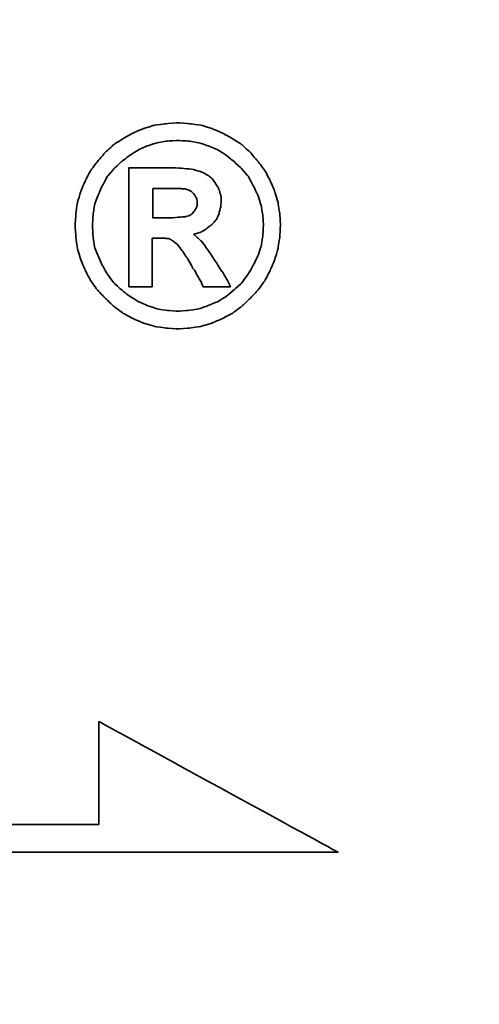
# Model space of a CAD drawing. Header units: millimetres. Extents: x 276 to 566, y 302 to 406.
# Tile 46 of 51: x 510.77 to 512.19, y 332.56 to 335.59. Entities that reach past the tile are written whole.
import ezdxf

# ---------------------------------------------------------------- set-up
doc = ezdxf.new("R2010")
doc.units = ezdxf.units.MM
for name, color, linetype in [('DIM', 4, 'Continuous'), ('layer 1', 7, 'Continuous'), ('OUT', 3, 'Continuous')]:
    doc.layers.add(name, color=color, linetype=linetype)

# ---------------------------------------------------------------- blocks, each defined once
blk = doc.blocks.new('TBI MOTION logo(完整正式版)')
at = {"layer": 'layer 1', "color": 22, "lineweight": 35}
for points, knots in [([(81.20634, 4.98624), (81.20634, 4.98624), (81.18649, 5.32862), (81.18649, 5.32862), (81.18649, 5.32862), (81.18649, 5.32862), (81.13886, 5.66206), (81.13886, 5.66206), (81.13886, 5.66206), (81.13886, 5.66206), (81.04359, 5.97764), (81.04359, 5.97764), (81.04359, 5.97764), (81.04359, 5.97764), (80.91061, 6.29124), (80.91061, 6.29124), (80.91061, 6.29124), (80.91061, 6.29124), (80.75778, 6.58697), (80.75778, 6.58697), (80.75778, 6.58697), (80.75778, 6.58697), (80.5593, 6.85294), (80.5593, 6.85294), (80.5593, 6.85294), (80.5593, 6.85294), (80.33105, 7.1189), (80.33105, 7.1189), (80.33105, 7.1189), (80.33105, 7.1189), (80.09287, 7.33921), (80.09287, 7.33921), (80.09287, 7.33921), (80.09287, 7.33921), (79.815, 7.51982), (79.815, 7.51982), (79.815, 7.51982), (79.815, 7.51982), (79.51133, 7.69051), (79.51133, 7.69051), (79.51133, 7.69051), (79.51133, 7.69051), (79.19773, 7.8235), (79.19773, 7.8235), (79.19773, 7.8235), (79.19773, 7.8235), (78.88215, 7.91877), (78.88215, 7.91877), (78.88215, 7.91877), (78.88215, 7.91877), (78.54871, 7.95846), (78.54871, 7.95846), (78.54871, 7.95846), (78.54871, 7.95846), (78.21526, 7.98625), (78.21526, 7.98625), (78.21526, 7.98625), (78.21526, 7.98625), (77.87388, 7.95846), (77.87388, 7.95846), (77.87388, 7.95846), (77.87388, 7.95846), (77.54044, 7.91877), (77.54044, 7.91877), (77.54044, 7.91877), (77.54044, 7.91877), (77.22485, 7.8235), (77.22485, 7.8235), (77.22485, 7.8235), (77.22485, 7.8235), (76.91027, 7.69051), (76.91027, 7.69051), (76.91027, 7.69051), (76.91027, 7.69051), (76.6056, 7.51982), (76.6056, 7.51982), (76.6056, 7.51982), (76.6056, 7.51982), (76.32972, 7.33921), (76.32972, 7.33921), (76.32972, 7.33921), (76.32972, 7.33921), (76.09154, 7.1189), (76.09154, 7.1189), (76.09154, 7.1189), (76.09154, 7.1189), (75.86329, 6.85294), (75.86329, 6.85294), (75.86329, 6.85294), (75.86329, 6.85294), (75.66382, 6.58697), (75.66382, 6.58697), (75.66382, 6.58697), (75.66382, 6.58697), (75.51099, 6.29124), (75.51099, 6.29124), (75.51099, 6.29124), (75.51099, 6.29124), (75.37702, 5.97764), (75.37702, 5.97764), (75.37702, 5.97764), (75.37702, 5.97764), (75.28175, 5.66206), (75.28175, 5.66206), (75.28175, 5.66206), (75.28175, 5.66206), (75.23411, 5.32862), (75.23411, 5.32862), (75.23411, 5.32862), (75.23411, 5.32862), (75.21625, 4.98624), (75.21625, 4.98624), (75.21625, 4.98624), (75.21625, 4.98624), (75.23411, 4.6528), (75.23411, 4.6528), (75.23411, 4.6528), (75.23411, 4.6528), (75.28175, 4.32035), (75.28175, 4.32035), (75.28175, 4.32035), (75.28175, 4.32035), (75.37702, 3.99583), (75.37702, 3.99583), (75.37702, 3.99583), (75.37702, 3.99583), (75.51099, 3.68224), (75.51099, 3.68224), (75.51099, 3.68224), (75.51099, 3.68224), (75.66382, 3.38749), (75.66382, 3.38749), (75.66382, 3.38749), (75.66382, 3.38749), (75.86329, 3.10963), (75.86329, 3.10963), (75.86329, 3.10963), (75.86329, 3.10963), (76.09154, 2.87145), (76.09154, 2.87145), (76.09154, 2.87145), (76.09154, 2.87145), (76.32972, 2.6432), (76.32972, 2.6432), (76.32972, 2.6432), (76.32972, 2.6432), (76.6056, 2.43381), (76.6056, 2.43381), (76.6056, 2.43381), (76.6056, 2.43381), (76.91027, 2.27205), (76.91027, 2.27205), (76.91027, 2.27205), (76.91027, 2.27205), (77.22485, 2.13906), (77.22485, 2.13906), (77.22485, 2.13906), (77.22485, 2.13906), (77.54044, 2.0438), (77.54044, 2.0438), (77.54044, 2.0438), (77.54044, 2.0438), (77.87388, 1.99616), (77.87388, 1.99616), (77.87388, 1.99616), (77.87388, 1.99616), (78.21526, 1.97631), (78.21526, 1.97631), (78.21526, 1.97631), (78.21526, 1.97631), (78.54871, 1.99616), (78.54871, 1.99616), (78.54871, 1.99616), (78.54871, 1.99616), (78.88215, 2.0438), (78.88215, 2.0438), (78.88215, 2.0438), (78.88215, 2.0438), (79.19773, 2.13906), (79.19773, 2.13906), (79.19773, 2.13906), (79.19773, 2.13906), (79.51133, 2.27205), (79.51133, 2.27205), (79.51133, 2.27205), (79.51133, 2.27205), (79.815, 2.43381), (79.815, 2.43381), (79.815, 2.43381), (79.815, 2.43381), (80.09287, 2.6432), (80.09287, 2.6432), (80.09287, 2.6432), (80.09287, 2.6432), (80.33105, 2.87145), (80.33105, 2.87145), (80.33105, 2.87145), (80.33105, 2.87145), (80.5593, 3.10963), (80.5593, 3.10963), (80.5593, 3.10963), (80.5593, 3.10963), (80.75778, 3.38749), (80.75778, 3.38749), (80.75778, 3.38749), (80.75778, 3.38749), (80.91061, 3.68224), (80.91061, 3.68224), (80.91061, 3.68224), (80.91061, 3.68224), (81.04359, 3.99583), (81.04359, 3.99583), (81.04359, 3.99583), (81.04359, 3.99583), (81.13886, 4.32035), (81.13886, 4.32035), (81.13886, 4.32035), (81.13886, 4.32035), (81.18649, 4.6528), (81.18649, 4.6528), (81.18649, 4.6528), (81.18649, 4.6528), (81.20634, 4.98624), (81.20634, 4.98624)], [0, 0, 0, 0, 0.01785714, 0.01785714, 0.01785714, 0.01785715, 0.03571429, 0.03571429, 0.03571429, 0.0357143, 0.05357143, 0.05357143, 0.05357143, 0.05357144, 0.07142857, 0.07142857, 0.07142857, 0.07142858, 0.08928571, 0.08928571, 0.08928571, 0.08928572, 0.10714286, 0.10714286, 0.10714286, 0.10714287, 0.125, 0.125, 0.125, 0.12500001, 0.14285714, 0.14285714, 0.14285714, 0.14285715, 0.16071429, 0.16071429, 0.16071429, 0.1607143, 0.17857143, 0.17857143, 0.17857143, 0.17857144, 0.19642857, 0.19642857, 0.19642857, 0.19642858, 0.21428571, 0.21428571, 0.21428571, 0.21428572, 0.23214286, 0.23214286, 0.23214286, 0.23214287, 0.25, 0.25, 0.25, 0.25000001, 0.26785714, 0.26785714, 0.26785714, 0.26785715, 0.28571429, 0.28571429, 0.28571429, 0.2857143, 0.30357143, 0.30357143, 0.30357143, 0.30357144, 0.32142857, 0.32142857, 0.32142857, 0.32142858, 0.33928571, 0.33928571, 0.33928571, 0.33928572, 0.35714286, 0.35714286, 0.35714286, 0.35714287, 0.375, 0.375, 0.375, 0.37500001, 0.39285714, 0.39285714, 0.39285714, 0.39285715, 0.41071429, 0.41071429, 0.41071429, 0.4107143, 0.42857143, 0.42857143, 0.42857143, 0.42857144, 0.44642857, 0.44642857, 0.44642857, 0.44642858, 0.46428571, 0.46428571, 0.46428571, 0.46428572, 0.48214286, 0.48214286, 0.48214286, 0.48214287, 0.5, 0.5, 0.5, 0.50000001, 0.51785714, 0.51785714, 0.51785714, 0.51785715, 0.53571429, 0.53571429, 0.53571429, 0.5357143, 0.55357143, 0.55357143, 0.55357143, 0.55357144, 0.57142857, 0.57142857, 0.57142857, 0.57142858, 0.58928571, 0.58928571, 0.58928571, 0.58928572, 0.60714286, 0.60714286, 0.60714286, 0.60714287, 0.625, 0.625, 0.625, 0.62500001, 0.64285714, 0.64285714, 0.64285714, 0.64285715, 0.66071429, 0.66071429, 0.66071429, 0.6607143, 0.67857143, 0.67857143, 0.67857143, 0.67857144, 0.69642857, 0.69642857, 0.69642857, 0.69642858, 0.71428571, 0.71428571, 0.71428571, 0.71428572, 0.73214286, 0.73214286, 0.73214286, 0.73214287, 0.75, 0.75, 0.75, 0.75000001, 0.76785714, 0.76785714, 0.76785714, 0.76785715, 0.78571429, 0.78571429, 0.78571429, 0.7857143, 0.80357143, 0.80357143, 0.80357143, 0.80357144, 0.82142857, 0.82142857, 0.82142857, 0.82142858, 0.83928571, 0.83928571, 0.83928571, 0.83928572, 0.85714286, 0.85714286, 0.85714286, 0.85714287, 0.875, 0.875, 0.875, 0.87500001, 0.89285714, 0.89285714, 0.89285714, 0.89285715, 0.91071429, 0.91071429, 0.91071429, 0.9107143, 0.92857143, 0.92857143, 0.92857143, 0.92857144, 0.94642857, 0.94642857, 0.94642857, 0.94642858, 0.96428571, 0.96428571, 0.96428571, 0.96428572, 0.98214286, 0.98214286, 0.98214286, 0.98214287, 1, 1, 1, 1]), ([(80.71014, 4.98624), (80.71014, 4.98624), (80.69129, 5.29091), (80.69129, 5.29091), (80.69129, 5.29091), (80.69129, 5.29091), (80.64464, 5.57672), (80.64464, 5.57672), (80.64464, 5.57672), (80.64464, 5.57672), (80.54937, 5.87245), (80.54937, 5.87245), (80.54937, 5.87245), (80.54937, 5.87245), (80.41639, 6.14833), (80.41639, 6.14833), (80.41639, 6.14833), (80.41639, 6.14833), (80.27349, 6.41429), (80.27349, 6.41429), (80.27349, 6.41429), (80.27349, 6.41429), (80.08295, 6.64255), (80.08295, 6.64255), (80.08295, 6.64255), (80.08295, 6.64255), (79.86264, 6.84301), (79.86264, 6.84301), (79.86264, 6.84301), (79.86264, 6.84301), (79.63439, 7.03355), (79.63439, 7.03355), (79.63439, 7.03355), (79.63439, 7.03355), (79.37835, 7.1963), (79.37835, 7.1963), (79.37835, 7.1963), (79.37835, 7.1963), (79.10246, 7.30944), (79.10246, 7.30944), (79.10246, 7.30944), (79.10246, 7.30944), (78.81665, 7.40471), (78.81665, 7.40471), (78.81665, 7.40471), (78.81665, 7.40471), (78.511, 7.45234), (78.511, 7.45234), (78.511, 7.45234), (78.511, 7.45234), (78.21526, 7.47219), (78.21526, 7.47219), (78.21526, 7.47219), (78.21526, 7.47219), (77.9106, 7.45234), (77.9106, 7.45234), (77.9106, 7.45234), (77.9106, 7.45234), (77.61685, 7.40471), (77.61685, 7.40471), (77.61685, 7.40471), (77.61685, 7.40471), (77.32012, 7.30944), (77.32012, 7.30944), (77.32012, 7.30944), (77.32012, 7.30944), (77.06309, 7.1963), (77.06309, 7.1963), (77.06309, 7.1963), (77.06309, 7.1963), (76.80606, 7.03355), (76.80606, 7.03355), (76.80606, 7.03355), (76.80606, 7.03355), (76.55797, 6.84301), (76.55797, 6.84301), (76.55797, 6.84301), (76.55797, 6.84301), (76.34063, 6.64255), (76.34063, 6.64255), (76.34063, 6.64255), (76.34063, 6.64255), (76.1491, 6.41429), (76.1491, 6.41429), (76.1491, 6.41429), (76.1491, 6.41429), (76.0062, 6.14833), (76.0062, 6.14833), (76.0062, 6.14833), (76.0062, 6.14833), (75.88314, 5.87245), (75.88314, 5.87245), (75.88314, 5.87245), (75.88314, 5.87245), (75.77794, 5.57672), (75.77794, 5.57672), (75.77794, 5.57672), (75.77794, 5.57672), (75.73924, 5.29091), (75.73924, 5.29091), (75.73924, 5.29091), (75.73924, 5.29091), (75.72039, 4.98624), (75.72039, 4.98624), (75.72039, 4.98624), (75.72039, 4.98624), (75.73924, 4.67165), (75.73924, 4.67165), (75.73924, 4.67165), (75.73924, 4.67165), (75.77794, 4.37791), (75.77794, 4.37791), (75.77794, 4.37791), (75.77794, 4.37791), (75.88314, 4.10102), (75.88314, 4.10102), (75.88314, 4.10102), (75.88314, 4.10102), (76.0062, 3.83407), (76.0062, 3.83407), (76.0062, 3.83407), (76.0062, 3.83407), (76.15902, 3.56811), (76.15902, 3.56811), (76.15902, 3.56811), (76.15902, 3.56811), (76.34063, 3.32001), (76.34063, 3.32001), (76.34063, 3.32001), (76.34063, 3.32001), (76.55797, 3.11955), (76.55797, 3.11955), (76.55797, 3.11955), (76.55797, 3.11955), (76.80606, 2.92901), (76.80606, 2.92901), (76.80606, 2.92901), (76.80606, 2.92901), (77.06309, 2.76725), (77.06309, 2.76725), (77.06309, 2.76725), (77.06309, 2.76725), (77.32012, 2.65412), (77.32012, 2.65412), (77.32012, 2.65412), (77.32012, 2.65412), (77.61685, 2.55786), (77.61685, 2.55786), (77.61685, 2.55786), (77.61685, 2.55786), (77.9106, 2.51022), (77.9106, 2.51022), (77.9106, 2.51022), (77.9106, 2.51022), (78.21526, 2.49137), (78.21526, 2.49137), (78.21526, 2.49137), (78.21526, 2.49137), (78.511, 2.51022), (78.511, 2.51022), (78.511, 2.51022), (78.511, 2.51022), (78.81665, 2.55786), (78.81665, 2.55786), (78.81665, 2.55786), (78.81665, 2.55786), (79.10246, 2.65412), (79.10246, 2.65412), (79.10246, 2.65412), (79.10246, 2.65412), (79.37835, 2.76725), (79.37835, 2.76725), (79.37835, 2.76725), (79.37835, 2.76725), (79.63439, 2.92901), (79.63439, 2.92901), (79.63439, 2.92901), (79.63439, 2.92901), (79.86264, 3.11955), (79.86264, 3.11955), (79.86264, 3.11955), (79.86264, 3.11955), (80.08295, 3.32001), (80.08295, 3.32001), (80.08295, 3.32001), (80.08295, 3.32001), (80.26356, 3.56811), (80.26356, 3.56811), (80.26356, 3.56811), (80.26356, 3.56811), (80.41639, 3.83407), (80.41639, 3.83407), (80.41639, 3.83407), (80.41639, 3.83407), (80.54937, 4.10102), (80.54937, 4.10102), (80.54937, 4.10102), (80.54937, 4.10102), (80.64464, 4.37791), (80.64464, 4.37791), (80.64464, 4.37791), (80.64464, 4.37791), (80.69129, 4.67165), (80.69129, 4.67165), (80.69129, 4.67165), (80.69129, 4.67165), (80.71014, 4.98624), (80.71014, 4.98624)], [0, 0, 0, 0, 0.01923077, 0.01923077, 0.01923077, 0.01923078, 0.03846154, 0.03846154, 0.03846154, 0.03846155, 0.05769231, 0.05769231, 0.05769231, 0.05769232, 0.07692308, 0.07692308, 0.07692308, 0.07692309, 0.09615385, 0.09615385, 0.09615385, 0.09615386, 0.11538462, 0.11538462, 0.11538462, 0.11538463, 0.13461538, 0.13461538, 0.13461538, 0.13461539, 0.15384615, 0.15384615, 0.15384615, 0.15384616, 0.17307692, 0.17307692, 0.17307692, 0.17307693, 0.19230769, 0.19230769, 0.19230769, 0.1923077, 0.21153846, 0.21153846, 0.21153846, 0.21153847, 0.23076923, 0.23076923, 0.23076923, 0.23076924, 0.25, 0.25, 0.25, 0.25000001, 0.26923077, 0.26923077, 0.26923077, 0.26923078, 0.28846154, 0.28846154, 0.28846154, 0.28846155, 0.30769231, 0.30769231, 0.30769231, 0.30769232, 0.32692308, 0.32692308, 0.32692308, 0.32692309, 0.34615385, 0.34615385, 0.34615385, 0.34615386, 0.36538462, 0.36538462, 0.36538462, 0.36538463, 0.38461538, 0.38461538, 0.38461538, 0.38461539, 0.40384615, 0.40384615, 0.40384615, 0.40384616, 0.42307692, 0.42307692, 0.42307692, 0.42307693, 0.44230769, 0.44230769, 0.44230769, 0.4423077, 0.46153846, 0.46153846, 0.46153846, 0.46153847, 0.48076923, 0.48076923, 0.48076923, 0.48076924, 0.5, 0.5, 0.5, 0.50000001, 0.51923077, 0.51923077, 0.51923077, 0.51923078, 0.53846154, 0.53846154, 0.53846154, 0.53846155, 0.55769231, 0.55769231, 0.55769231, 0.55769232, 0.57692308, 0.57692308, 0.57692308, 0.57692309, 0.59615385, 0.59615385, 0.59615385, 0.59615386, 0.61538462, 0.61538462, 0.61538462, 0.61538463, 0.63461538, 0.63461538, 0.63461538, 0.63461539, 0.65384615, 0.65384615, 0.65384615, 0.65384616, 0.67307692, 0.67307692, 0.67307692, 0.67307693, 0.69230769, 0.69230769, 0.69230769, 0.6923077, 0.71153846, 0.71153846, 0.71153846, 0.71153847, 0.73076923, 0.73076923, 0.73076923, 0.73076924, 0.75, 0.75, 0.75, 0.75000001, 0.76923077, 0.76923077, 0.76923077, 0.76923078, 0.78846154, 0.78846154, 0.78846154, 0.78846155, 0.80769231, 0.80769231, 0.80769231, 0.80769232, 0.82692308, 0.82692308, 0.82692308, 0.82692309, 0.84615385, 0.84615385, 0.84615385, 0.84615386, 0.86538462, 0.86538462, 0.86538462, 0.86538463, 0.88461538, 0.88461538, 0.88461538, 0.88461539, 0.90384615, 0.90384615, 0.90384615, 0.90384616, 0.92307692, 0.92307692, 0.92307692, 0.92307693, 0.94230769, 0.94230769, 0.94230769, 0.9423077, 0.96153846, 0.96153846, 0.96153846, 0.96153847, 0.98076923, 0.98076923, 0.98076923, 0.98076924, 1, 1, 1, 1]), ([(76.78721, 3.2823), (76.78721, 3.2823), (76.78721, 3.32001), (76.78721, 3.32001), (76.78721, 3.32001), (76.78721, 3.32001), (76.78721, 3.42422), (76.78721, 3.42422), (76.78721, 3.42422), (76.78721, 3.42422), (76.78721, 3.59689), (76.78721, 3.59689), (76.78721, 3.59689), (76.78721, 3.59689), (76.78721, 3.80529), (76.78721, 3.80529), (76.78721, 3.80529), (76.78721, 3.80529), (76.78721, 4.0524), (76.78721, 4.0524), (76.78721, 4.0524), (76.78721, 4.0524), (76.78721, 4.32035), (76.78721, 4.32035), (76.78721, 4.32035), (76.78721, 4.32035), (76.78721, 4.92868), (76.78721, 4.92868), (76.78721, 4.92868), (76.78721, 4.92868), (76.78721, 5.53801), (76.78721, 5.53801), (76.78721, 5.53801), (76.78721, 5.53801), (76.78721, 5.82482), (76.78721, 5.82482), (76.78721, 5.82482), (76.78721, 5.82482), (76.78721, 6.07291), (76.78721, 6.07291), (76.78721, 6.07291), (76.78721, 6.07291), (76.78721, 6.30017), (76.78721, 6.30017), (76.78721, 6.30017), (76.78721, 6.30017), (76.78721, 6.45399), (76.78721, 6.45399), (76.78721, 6.45399), (76.78721, 6.45399), (76.78721, 6.5572), (76.78721, 6.5572), (76.78721, 6.5572), (76.78721, 6.5572), (76.78721, 6.59689), (76.78721, 6.59689), (76.78721, 6.59689), (76.78721, 6.59689), (76.78721, 6.67232), (76.78721, 6.67232), (76.78721, 6.67232), (76.78721, 6.67232), (76.8537, 6.67232), (76.8537, 6.67232), (76.8537, 6.67232), (76.8537, 6.67232), (76.87355, 6.67232), (76.87355, 6.67232), (76.87355, 6.67232), (76.87355, 6.67232), (76.91027, 6.67232), (76.91027, 6.67232), (76.91027, 6.67232), (76.91027, 6.67232), (77.04424, 6.67232), (77.04424, 6.67232), (77.04424, 6.67232), (77.04424, 6.67232), (77.22485, 6.67232), (77.22485, 6.67232), (77.22485, 6.67232), (77.22485, 6.67232), (77.43524, 6.67232), (77.43524, 6.67232), (77.43524, 6.67232), (77.43524, 6.67232), (77.65357, 6.67232), (77.65357, 6.67232), (77.65357, 6.67232), (77.65357, 6.67232), (77.82625, 6.67232), (77.82625, 6.67232), (77.82625, 6.67232), (77.82625, 6.67232), (77.94037, 6.67232), (77.94037, 6.67232), (77.94037, 6.67232), (77.94037, 6.67232), (77.97709, 6.67232), (77.97709, 6.67232), (77.97709, 6.67232), (77.97709, 6.67232), (77.99694, 6.67232), (77.99694, 6.67232), (77.99694, 6.67232), (77.99694, 6.67232), (78.00686, 6.67232), (78.00686, 6.67232), (78.00686, 6.67232), (78.00686, 6.67232), (78.28275, 6.6624), (78.28275, 6.6624), (78.28275, 6.6624), (78.28275, 6.6624), (78.50107, 6.64255), (78.50107, 6.64255), (78.50107, 6.64255), (78.50107, 6.64255), (78.511, 6.64255), (78.511, 6.64255), (78.511, 6.64255), (78.511, 6.64255), (78.70154, 6.61476), (78.70154, 6.61476), (78.70154, 6.61476), (78.70154, 6.61476), (78.70154, 6.60483), (78.70154, 6.60483), (78.70154, 6.60483), (78.70154, 6.60483), (78.86429, 6.56713), (78.86429, 6.56713), (78.86429, 6.56713), (78.86429, 6.56713), (78.87223, 6.56713), (78.87223, 6.56713), (78.87223, 6.56713), (78.87223, 6.56713), (78.99727, 6.51056), (78.99727, 6.51056), (78.99727, 6.51056), (78.99727, 6.51056), (79.00719, 6.51056), (79.00719, 6.51056), (79.00719, 6.51056), (79.00719, 6.51056), (79.00719, 6.50162), (79.00719, 6.50162), (79.00719, 6.50162), (79.00719, 6.50162), (79.1104, 6.43415), (79.1104, 6.43415), (79.1104, 6.43415), (79.1104, 6.43415), (79.12132, 6.43415), (79.12132, 6.43415), (79.12132, 6.43415), (79.12132, 6.43415), (79.22552, 6.34781), (79.22552, 6.34781), (79.22552, 6.34781), (79.22552, 6.34781), (79.23544, 6.33888), (79.23544, 6.33888), (79.23544, 6.33888), (79.23544, 6.33888), (79.23544, 6.32895), (79.23544, 6.32895), (79.23544, 6.32895), (79.23544, 6.32895), (79.31087, 6.21483), (79.31087, 6.21483), (79.31087, 6.21483), (79.31087, 6.21483), (79.38629, 6.1007), (79.38629, 6.1007), (79.38629, 6.1007), (79.38629, 6.1007), (79.3972, 6.1007), (79.3972, 6.1007), (79.3972, 6.1007), (79.3972, 6.1007), (79.3972, 6.09078), (79.3972, 6.09078), (79.3972, 6.09078), (79.3972, 6.09078), (79.43392, 5.97764), (79.43392, 5.97764), (79.43392, 5.97764), (79.43392, 5.97764), (79.43392, 5.96772), (79.43392, 5.96772), (79.43392, 5.96772), (79.43392, 5.96772), (79.47362, 5.83474), (79.47362, 5.83474), (79.47362, 5.83474), (79.47362, 5.83474), (79.48156, 5.82482), (79.48156, 5.82482), (79.48156, 5.82482), (79.48156, 5.82482), (79.48156, 5.69977), (79.48156, 5.69977), (79.48156, 5.69977), (79.48156, 5.69977), (79.48156, 5.69183), (79.48156, 5.69183), (79.48156, 5.69183), (79.48156, 5.69183), (79.4637, 5.51915), (79.4637, 5.51915), (79.4637, 5.51915), (79.4637, 5.51915), (79.4637, 5.51122), (79.4637, 5.51122), (79.4637, 5.51122), (79.4637, 5.51122), (79.45377, 5.51122), (79.45377, 5.51122), (79.45377, 5.51122), (79.45377, 5.51122), (79.41507, 5.34847), (79.41507, 5.34847), (79.41507, 5.34847), (79.41507, 5.34847), (79.41507, 5.33854), (79.41507, 5.33854), (79.41507, 5.33854), (79.41507, 5.33854), (79.41507, 5.32862), (79.41507, 5.32862), (79.41507, 5.32862), (79.41507, 5.32862), (79.33865, 5.16785), (79.33865, 5.16785), (79.33865, 5.16785), (79.33865, 5.16785), (79.33071, 5.15693), (79.33071, 5.15693), (79.33071, 5.15693), (79.33071, 5.15693), (79.2156, 5.02495), (79.2156, 5.02495), (79.2156, 5.02495), (79.2156, 5.02495), (79.20567, 5.01502), (79.20567, 5.01502), (79.20567, 5.01502), (79.20567, 5.01502), (79.05483, 4.89991), (79.05483, 4.89991), (79.05483, 4.89991), (79.05483, 4.89991), (79.04491, 4.89197), (79.04491, 4.89197), (79.04491, 4.89197), (79.04491, 4.89197), (78.89208, 4.7967), (78.89208, 4.7967), (78.89208, 4.7967), (78.89208, 4.7967), (78.88215, 4.7967), (78.88215, 4.7967), (78.88215, 4.7967), (78.88215, 4.7967), (78.69161, 4.73913), (78.69161, 4.73913), (78.69161, 4.73913), (78.69161, 4.73913), (78.68169, 4.73913), (78.68169, 4.73913), (78.68169, 4.73913), (78.68169, 4.73913), (78.68169, 4.72921), (78.68169, 4.72921), (78.68169, 4.72921), (78.68169, 4.72921), (78.78688, 4.63394), (78.78688, 4.63394), (78.78688, 4.63394), (78.78688, 4.63394), (78.902, 4.52875), (78.902, 4.52875), (78.902, 4.52875), (78.902, 4.52875), (78.91093, 4.52081), (78.91093, 4.52081), (78.91093, 4.52081), (78.91093, 4.52081), (79.02506, 4.36798), (79.02506, 4.36798), (79.02506, 4.36798), (79.02506, 4.36798), (79.1501, 4.1953), (79.1501, 4.1953), (79.1501, 4.1953), (79.1501, 4.1953), (79.1501, 4.18736), (79.1501, 4.18736), (79.1501, 4.18736), (79.1501, 4.18736), (79.29201, 3.96705), (79.29201, 3.96705), (79.29201, 3.96705), (79.29201, 3.96705), (79.31087, 3.93828), (79.31087, 3.93828), (79.31087, 3.93828), (79.31087, 3.93828), (79.32079, 3.93828), (79.32079, 3.93828), (79.32079, 3.93828), (79.32079, 3.93828), (79.3585, 3.87178), (79.3585, 3.87178), (79.3585, 3.87178), (79.3585, 3.87178), (79.50141, 3.64353), (79.50141, 3.64353), (79.50141, 3.64353), (79.50141, 3.64353), (79.51133, 3.64353), (79.51133, 3.64353), (79.51133, 3.64353), (79.51133, 3.64353), (79.64431, 3.41528), (79.64431, 3.41528), (79.64431, 3.41528), (79.64431, 3.41528), (79.68202, 3.3478), (79.68202, 3.3478), (79.68202, 3.3478), (79.68202, 3.3478), (79.70187, 3.31009), (79.70187, 3.31009), (79.70187, 3.31009), (79.70187, 3.31009), (79.7495, 3.2049), (79.7495, 3.2049), (79.7495, 3.2049), (79.7495, 3.2049), (79.64431, 3.2049), (79.64431, 3.2049), (79.64431, 3.2049), (79.64431, 3.2049), (79.62546, 3.2049), (79.62546, 3.2049), (79.62546, 3.2049), (79.62546, 3.2049), (79.53912, 3.2049), (79.53912, 3.2049), (79.53912, 3.2049), (79.53912, 3.2049), (79.31087, 3.2049), (79.31087, 3.2049), (79.31087, 3.2049), (79.31087, 3.2049), (79.08262, 3.2049), (79.08262, 3.2049), (79.08262, 3.2049), (79.08262, 3.2049), (79.00719, 3.2049), (79.00719, 3.2049), (79.00719, 3.2049), (79.00719, 3.2049), (78.98735, 3.2049), (78.98735, 3.2049), (78.98735, 3.2049), (78.98735, 3.2049), (78.94964, 3.2049), (78.94964, 3.2049), (78.94964, 3.2049), (78.94964, 3.2049), (78.92979, 3.24459), (78.92979, 3.24459), (78.92979, 3.24459), (78.92979, 3.24459), (78.91093, 3.2823), (78.91093, 3.2823), (78.91093, 3.2823), (78.91093, 3.2823), (78.91093, 3.29223), (78.91093, 3.29223), (78.91093, 3.29223), (78.91093, 3.29223), (78.89208, 3.3478), (78.89208, 3.3478), (78.89208, 3.3478), (78.89208, 3.3478), (78.78688, 3.52048), (78.78688, 3.52048), (78.78688, 3.52048), (78.78688, 3.52048), (78.69161, 3.7001), (78.69161, 3.7001), (78.69161, 3.7001), (78.69161, 3.7001), (78.6539, 3.7388), (78.6539, 3.7388), (78.6539, 3.7388), (78.6539, 3.7388), (78.64398, 3.74873), (78.64398, 3.74873), (78.64398, 3.74873), (78.64398, 3.74873), (78.64398, 3.75766), (78.64398, 3.75766), (78.64398, 3.75766), (78.64398, 3.75766), (78.63405, 3.78644), (78.63405, 3.78644), (78.63405, 3.78644), (78.63405, 3.78644), (78.48321, 4.04347), (78.48321, 4.04347), (78.48321, 4.04347), (78.48321, 4.04347), (78.33038, 4.2618), (78.33038, 4.2618), (78.33038, 4.2618), (78.33038, 4.2618), (78.20732, 4.43447), (78.20732, 4.43447), (78.20732, 4.43447), (78.20732, 4.43447), (78.09221, 4.52081), (78.09221, 4.52081), (78.09221, 4.52081), (78.09221, 4.52081), (78.02472, 4.56845), (78.02472, 4.56845), (78.02472, 4.56845), (78.02472, 4.56845), (77.9493, 4.60616), (77.9493, 4.60616), (77.9493, 4.60616), (77.9493, 4.60616), (77.8451, 4.61608), (77.8451, 4.61608), (77.8451, 4.61608), (77.8451, 4.61608), (77.71113, 4.61608), (77.71113, 4.61608), (77.71113, 4.61608), (77.71113, 4.61608), (77.69128, 4.61608), (77.69128, 4.61608), (77.69128, 4.61608), (77.69128, 4.61608), (77.67342, 4.61608), (77.67342, 4.61608), (77.67342, 4.61608), (77.67342, 4.61608), (77.5583, 4.61608), (77.5583, 4.61608), (77.5583, 4.61608), (77.5583, 4.61608), (77.46303, 4.61608), (77.46303, 4.61608), (77.46303, 4.61608), (77.46303, 4.61608), (77.46303, 4.54761), (77.46303, 4.54761), (77.46303, 4.54761), (77.46303, 4.54761), (77.46303, 4.47318), (77.46303, 4.47318), (77.46303, 4.47318), (77.46303, 4.47318), (77.46303, 4.24294), (77.46303, 4.24294), (77.46303, 4.24294), (77.46303, 4.24294), (77.46303, 3.99583), (77.46303, 3.99583), (77.46303, 3.99583), (77.46303, 3.99583), (77.46303, 3.72888), (77.46303, 3.72888), (77.46303, 3.72888), (77.46303, 3.72888), (77.46303, 3.51055), (77.46303, 3.51055), (77.46303, 3.51055), (77.46303, 3.51055), (77.46303, 3.42422), (77.46303, 3.42422), (77.46303, 3.42422), (77.46303, 3.42422), (77.46303, 3.35773), (77.46303, 3.35773), (77.46303, 3.35773), (77.46303, 3.35773), (77.46303, 3.30017), (77.46303, 3.30017), (77.46303, 3.30017), (77.46303, 3.30017), (77.46303, 3.2823), (77.46303, 3.2823), (77.46303, 3.2823), (77.46303, 3.2823), (77.46303, 3.2049), (77.46303, 3.2049), (77.46303, 3.2049), (77.46303, 3.2049), (77.39753, 3.2049), (77.39753, 3.2049), (77.39753, 3.2049), (77.39753, 3.2049), (77.37768, 3.2049), (77.37768, 3.2049), (77.37768, 3.2049), (77.37768, 3.2049), (77.32012, 3.2049), (77.32012, 3.2049), (77.32012, 3.2049), (77.32012, 3.2049), (77.12165, 3.2049), (77.12165, 3.2049), (77.12165, 3.2049), (77.12165, 3.2049), (76.94897, 3.2049), (76.94897, 3.2049), (76.94897, 3.2049), (76.94897, 3.2049), (76.8924, 3.2049), (76.8924, 3.2049), (76.8924, 3.2049), (76.8924, 3.2049), (76.8537, 3.2049), (76.8537, 3.2049), (76.8537, 3.2049), (76.8537, 3.2049), (76.78721, 3.2049), (76.78721, 3.2049), (76.78721, 3.2049), (76.78721, 3.2049), (76.78721, 3.2823), (76.78721, 3.2823)], [0, 0, 0, 0, 0.00740741, 0.00740741, 0.00740741, 0.00740742, 0.01481481, 0.01481481, 0.01481481, 0.01481482, 0.02222222, 0.02222222, 0.02222222, 0.02222223, 0.02962963, 0.02962963, 0.02962963, 0.02962964, 0.03703704, 0.03703704, 0.03703704, 0.03703705, 0.04444444, 0.04444444, 0.04444444, 0.04444445, 0.05185185, 0.05185185, 0.05185185, 0.05185186, 0.05925926, 0.05925926, 0.05925926, 0.05925927, 0.06666667, 0.06666667, 0.06666667, 0.06666668, 0.07407407, 0.07407407, 0.07407407, 0.07407408, 0.08148148, 0.08148148, 0.08148148, 0.08148149, 0.08888889, 0.08888889, 0.08888889, 0.0888889, 0.0962963, 0.0962963, 0.0962963, 0.09629631, 0.1037037, 0.1037037, 0.1037037, 0.10370371, 0.11111111, 0.11111111, 0.11111111, 0.11111112, 0.11851852, 0.11851852, 0.11851852, 0.11851853, 0.12592593, 0.12592593, 0.12592593, 0.12592594, 0.13333333, 0.13333333, 0.13333333, 0.13333334, 0.14074074, 0.14074074, 0.14074074, 0.14074075, 0.14814815, 0.14814815, 0.14814815, 0.14814816, 0.15555556, 0.15555556, 0.15555556, 0.15555557, 0.16296296, 0.16296296, 0.16296296, 0.16296297, 0.17037037, 0.17037037, 0.17037037, 0.17037038, 0.17777778, 0.17777778, 0.17777778, 0.17777779, 0.18518519, 0.18518519, 0.18518519, 0.1851852, 0.19259259, 0.19259259, 0.19259259, 0.1925926, 0.2, 0.2, 0.2, 0.20000001, 0.20740741, 0.20740741, 0.20740741, 0.20740742, 0.21481481, 0.21481481, 0.21481481, 0.21481482, 0.22222222, 0.22222222, 0.22222222, 0.22222223, 0.22962963, 0.22962963, 0.22962963, 0.22962964, 0.23703704, 0.23703704, 0.23703704, 0.23703705, 0.24444444, 0.24444444, 0.24444444, 0.24444445, 0.25185185, 0.25185185, 0.25185185, 0.25185186, 0.25925926, 0.25925926, 0.25925926, 0.25925927, 0.26666667, 0.26666667, 0.26666667, 0.26666668, 0.27407407, 0.27407407, 0.27407407, 0.27407408, 0.28148148, 0.28148148, 0.28148148, 0.28148149, 0.28888889, 0.28888889, 0.28888889, 0.2888889, 0.2962963, 0.2962963, 0.2962963, 0.29629631, 0.3037037, 0.3037037, 0.3037037, 0.30370371, 0.31111111, 0.31111111, 0.31111111, 0.31111112, 0.31851852, 0.31851852, 0.31851852, 0.31851853, 0.32592593, 0.32592593, 0.32592593, 0.32592594, 0.33333333, 0.33333333, 0.33333333, 0.33333334, 0.34074074, 0.34074074, 0.34074074, 0.34074075, 0.34814815, 0.34814815, 0.34814815, 0.34814816, 0.35555556, 0.35555556, 0.35555556, 0.35555557, 0.36296296, 0.36296296, 0.36296296, 0.36296297, 0.37037037, 0.37037037, 0.37037037, 0.37037038, 0.37777778, 0.37777778, 0.37777778, 0.37777779, 0.38518519, 0.38518519, 0.38518519, 0.3851852, 0.39259259, 0.39259259, 0.39259259, 0.3925926, 0.4, 0.4, 0.4, 0.40000001, 0.40740741, 0.40740741, 0.40740741, 0.40740742, 0.41481481, 0.41481481, 0.41481481, 0.41481482, 0.42222222, 0.42222222, 0.42222222, 0.42222223, 0.42962963, 0.42962963, 0.42962963, 0.42962964, 0.43703704, 0.43703704, 0.43703704, 0.43703705, 0.44444444, 0.44444444, 0.44444444, 0.44444445, 0.45185185, 0.45185185, 0.45185185, 0.45185186, 0.45925926, 0.45925926, 0.45925926, 0.45925927, 0.46666667, 0.46666667, 0.46666667, 0.46666668, 0.47407407, 0.47407407, 0.47407407, 0.47407408, 0.48148148, 0.48148148, 0.48148148, 0.48148149, 0.48888889, 0.48888889, 0.48888889, 0.4888889, 0.4962963, 0.4962963, 0.4962963, 0.49629631, 0.5037037, 0.5037037, 0.5037037, 0.50370371, 0.51111111, 0.51111111, 0.51111111, 0.51111112, 0.51851852, 0.51851852, 0.51851852, 0.51851853, 0.52592593, 0.52592593, 0.52592593, 0.52592594, 0.53333333, 0.53333333, 0.53333333, 0.53333334, 0.54074074, 0.54074074, 0.54074074, 0.54074075, 0.54814815, 0.54814815, 0.54814815, 0.54814816, 0.55555556, 0.55555556, 0.55555556, 0.55555557, 0.56296296, 0.56296296, 0.56296296, 0.56296297, 0.57037037, 0.57037037, 0.57037037, 0.57037038, 0.57777778, 0.57777778, 0.57777778, 0.57777779, 0.58518519, 0.58518519, 0.58518519, 0.5851852, 0.59259259, 0.59259259, 0.59259259, 0.5925926, 0.6, 0.6, 0.6, 0.60000001, 0.60740741, 0.60740741, 0.60740741, 0.60740742, 0.61481481, 0.61481481, 0.61481481, 0.61481482, 0.62222222, 0.62222222, 0.62222222, 0.62222223, 0.62962963, 0.62962963, 0.62962963, 0.62962964, 0.63703704, 0.63703704, 0.63703704, 0.63703705, 0.64444444, 0.64444444, 0.64444444, 0.64444445, 0.65185185, 0.65185185, 0.65185185, 0.65185186, 0.65925926, 0.65925926, 0.65925926, 0.65925927, 0.66666667, 0.66666667, 0.66666667, 0.66666668, 0.67407407, 0.67407407, 0.67407407, 0.67407408, 0.68148148, 0.68148148, 0.68148148, 0.68148149, 0.68888889, 0.68888889, 0.68888889, 0.6888889, 0.6962963, 0.6962963, 0.6962963, 0.69629631, 0.7037037, 0.7037037, 0.7037037, 0.70370371, 0.71111111, 0.71111111, 0.71111111, 0.71111112, 0.71851852, 0.71851852, 0.71851852, 0.71851853, 0.72592593, 0.72592593, 0.72592593, 0.72592594, 0.73333333, 0.73333333, 0.73333333, 0.73333334, 0.74074074, 0.74074074, 0.74074074, 0.74074075, 0.74814815, 0.74814815, 0.74814815, 0.74814816, 0.75555556, 0.75555556, 0.75555556, 0.75555557, 0.76296296, 0.76296296, 0.76296296, 0.76296297, 0.77037037, 0.77037037, 0.77037037, 0.77037038, 0.77777778, 0.77777778, 0.77777778, 0.77777779, 0.78518519, 0.78518519, 0.78518519, 0.7851852, 0.79259259, 0.79259259, 0.79259259, 0.7925926, 0.8, 0.8, 0.8, 0.80000001, 0.80740741, 0.80740741, 0.80740741, 0.80740742, 0.81481481, 0.81481481, 0.81481481, 0.81481482, 0.82222222, 0.82222222, 0.82222222, 0.82222223, 0.82962963, 0.82962963, 0.82962963, 0.82962964, 0.83703704, 0.83703704, 0.83703704, 0.83703705, 0.84444444, 0.84444444, 0.84444444, 0.84444445, 0.85185185, 0.85185185, 0.85185185, 0.85185186, 0.85925926, 0.85925926, 0.85925926, 0.85925927, 0.86666667, 0.86666667, 0.86666667, 0.86666668, 0.87407407, 0.87407407, 0.87407407, 0.87407408, 0.88148148, 0.88148148, 0.88148148, 0.88148149, 0.88888889, 0.88888889, 0.88888889, 0.8888889, 0.8962963, 0.8962963, 0.8962963, 0.89629631, 0.9037037, 0.9037037, 0.9037037, 0.90370371, 0.91111111, 0.91111111, 0.91111111, 0.91111112, 0.91851852, 0.91851852, 0.91851852, 0.91851853, 0.92592593, 0.92592593, 0.92592593, 0.92592594, 0.93333333, 0.93333333, 0.93333333, 0.93333334, 0.94074074, 0.94074074, 0.94074074, 0.94074075, 0.94814815, 0.94814815, 0.94814815, 0.94814816, 0.95555556, 0.95555556, 0.95555556, 0.95555557, 0.96296296, 0.96296296, 0.96296296, 0.96296297, 0.97037037, 0.97037037, 0.97037037, 0.97037038, 0.97777778, 0.97777778, 0.97777778, 0.97777779, 0.98518519, 0.98518519, 0.98518519, 0.9851852, 0.99259259, 0.99259259, 0.99259259, 0.9925926, 1, 1, 1, 1]), ([(77.48288, 6.07291), (77.48288, 6.07291), (77.48288, 5.99551), (77.48288, 5.99551), (77.48288, 5.99551), (77.48288, 5.99551), (77.48288, 5.82482), (77.48288, 5.82482), (77.48288, 5.82482), (77.48288, 5.82482), (77.48288, 5.63328), (77.48288, 5.63328), (77.48288, 5.63328), (77.48288, 5.63328), (77.48288, 5.46358), (77.48288, 5.46358), (77.48288, 5.46358), (77.48288, 5.46358), (77.48288, 5.29091), (77.48288, 5.29091), (77.48288, 5.29091), (77.48288, 5.29091), (77.48288, 5.21449), (77.48288, 5.21449), (77.48288, 5.21449), (77.48288, 5.21449), (77.50074, 5.21449), (77.50074, 5.21449), (77.50074, 5.21449), (77.50074, 5.21449), (77.71113, 5.21449), (77.71113, 5.21449), (77.71113, 5.21449), (77.71113, 5.21449), (77.94037, 5.21449), (77.94037, 5.21449), (77.94037, 5.21449), (77.94037, 5.21449), (78.01579, 5.21449), (78.01579, 5.21449), (78.01579, 5.21449), (78.01579, 5.21449), (78.03465, 5.21449), (78.03465, 5.21449), (78.03465, 5.21449), (78.03465, 5.21449), (78.2629, 5.23335), (78.2629, 5.23335), (78.2629, 5.23335), (78.2629, 5.23335), (78.42565, 5.24327), (78.42565, 5.24327), (78.42565, 5.24327), (78.42565, 5.24327), (78.54871, 5.28098), (78.54871, 5.28098), (78.54871, 5.28098), (78.54871, 5.28098), (78.62611, 5.32862), (78.62611, 5.32862), (78.62611, 5.32862), (78.62611, 5.32862), (78.69161, 5.40503), (78.69161, 5.40503), (78.69161, 5.40503), (78.69161, 5.40503), (78.73925, 5.48145), (78.73925, 5.48145), (78.73925, 5.48145), (78.73925, 5.48145), (78.77696, 5.55885), (78.77696, 5.55885), (78.77696, 5.55885), (78.77696, 5.55885), (78.77696, 5.65214), (78.77696, 5.65214), (78.77696, 5.65214), (78.77696, 5.65214), (78.76902, 5.76726), (78.76902, 5.76726), (78.76902, 5.76726), (78.76902, 5.76726), (78.71146, 5.87245), (78.71146, 5.87245), (78.71146, 5.87245), (78.71146, 5.87245), (78.62611, 5.96772), (78.62611, 5.96772), (78.62611, 5.96772), (78.62611, 5.96772), (78.511, 6.02528), (78.511, 6.02528), (78.511, 6.02528), (78.511, 6.02528), (78.44451, 6.05306), (78.44451, 6.05306), (78.44451, 6.05306), (78.44451, 6.05306), (78.32046, 6.06299), (78.32046, 6.06299), (78.32046, 6.06299), (78.32046, 6.06299), (78.18748, 6.07291), (78.18748, 6.07291), (78.18748, 6.07291), (78.18748, 6.07291), (77.99694, 6.07291), (77.99694, 6.07291), (77.99694, 6.07291), (77.99694, 6.07291), (77.97709, 6.07291), (77.97709, 6.07291), (77.97709, 6.07291), (77.97709, 6.07291), (77.90167, 6.07291), (77.90167, 6.07291), (77.90167, 6.07291), (77.90167, 6.07291), (77.69128, 6.07291), (77.69128, 6.07291), (77.69128, 6.07291), (77.69128, 6.07291), (77.50074, 6.07291), (77.50074, 6.07291), (77.50074, 6.07291), (77.50074, 6.07291), (77.48288, 6.07291), (77.48288, 6.07291)], [0, 0, 0, 0, 0.03125, 0.03125, 0.03125, 0.03125001, 0.0625, 0.0625, 0.0625, 0.06250001, 0.09375, 0.09375, 0.09375, 0.09375001, 0.125, 0.125, 0.125, 0.12500001, 0.15625, 0.15625, 0.15625, 0.15625001, 0.1875, 0.1875, 0.1875, 0.18750001, 0.21875, 0.21875, 0.21875, 0.21875001, 0.25, 0.25, 0.25, 0.25000001, 0.28125, 0.28125, 0.28125, 0.28125001, 0.3125, 0.3125, 0.3125, 0.31250001, 0.34375, 0.34375, 0.34375, 0.34375001, 0.375, 0.375, 0.375, 0.37500001, 0.40625, 0.40625, 0.40625, 0.40625001, 0.4375, 0.4375, 0.4375, 0.43750001, 0.46875, 0.46875, 0.46875, 0.46875001, 0.5, 0.5, 0.5, 0.50000001, 0.53125, 0.53125, 0.53125, 0.53125001, 0.5625, 0.5625, 0.5625, 0.56250001, 0.59375, 0.59375, 0.59375, 0.59375001, 0.625, 0.625, 0.625, 0.62500001, 0.65625, 0.65625, 0.65625, 0.65625001, 0.6875, 0.6875, 0.6875, 0.68750001, 0.71875, 0.71875, 0.71875, 0.71875001, 0.75, 0.75, 0.75, 0.75000001, 0.78125, 0.78125, 0.78125, 0.78125001, 0.8125, 0.8125, 0.8125, 0.81250001, 0.84375, 0.84375, 0.84375, 0.84375001, 0.875, 0.875, 0.875, 0.87500001, 0.90625, 0.90625, 0.90625, 0.90625001, 0.9375, 0.9375, 0.9375, 0.93750001, 0.96875, 0.96875, 0.96875, 0.96875001, 1, 1, 1, 1]), ([(75.90875, -9.47875), (75.90875, -9.47875), (75.90875, -12.28625), (75.90875, -12.28625), (75.90875, -12.28625), (75.90875, -12.28625), (75.90875, -12.47875), (75.90875, -12.47875), (75.90875, -12.47875), (75.90875, -12.47875), (75.71625, -12.47875), (75.71625, -12.47875), (75.71625, -12.47875), (75.71625, -12.47875), (-88.32875, -12.47875), (-88.32875, -12.47875), (-88.32875, -12.47875), (-88.32875, -12.47875), (-88.32875, -13.29375), (-88.32875, -13.29375), (-88.32875, -13.29375), (-88.32875, -13.29375), (82.89125, -13.29375), (82.89125, -13.29375), (82.89125, -13.29375), (82.89125, -13.29375), (75.90875, -9.47875), (75.90875, -9.47875)], [0, 0, 0, 0, 0.14285714, 0.14285714, 0.14285714, 0.14285715, 0.28571429, 0.28571429, 0.28571429, 0.2857143, 0.42857143, 0.42857143, 0.42857143, 0.42857144, 0.57142857, 0.57142857, 0.57142857, 0.57142858, 0.71428571, 0.71428571, 0.71428571, 0.71428572, 0.85714286, 0.85714286, 0.85714286, 0.85714287, 1, 1, 1, 1])]:
    blk.add_open_spline(points, degree=3, knots=knots, dxfattribs=at)

msp = doc.modelspace()

# ---------------------------------------------------------------- linework, layer by layer
at = {"layer": 'OUT', "color": 7}
msp.add_open_spline([(511.1166, 342.6862), (511.1284, 342.4938), (511.1508, 342.2967), (511.2148, 341.8931), (511.2567, 341.686), (511.4058, 341.0603), (511.5368, 340.6346), (511.8477, 339.766), (512.0278, 339.3231), (512.4295, 338.4198), (512.6507, 337.9611), (513.1205, 337.047), (513.3702, 336.5891), (513.8996, 335.6735), (514.179, 335.2156), (514.6303, 334.535), (514.7862, 334.3093), (515.1149, 333.8633), (515.2874, 333.643), (515.6585, 333.2239), (515.857, 333.0226), (516.1959, 332.7746), (516.3183, 332.6999), (516.5819, 332.5919), (516.725, 332.5601), (517.0085, 332.5629), (517.1509, 332.5975), (517.4117, 332.7085), (517.5342, 332.7848), (517.873, 333.037), (518.069, 333.2376), (518.4394, 333.6584), (518.6098, 333.8768), (518.9358, 334.3201), (519.091, 334.5453), (519.5417, 335.2256), (519.8222, 335.6857), (520.3558, 336.6097), (520.6078, 337.073), (521.3092, 338.441), (521.7115, 339.3321), (522.1786, 340.6378), (522.3114, 341.0705), (522.5085, 341.9008), (522.5742, 342.301), (522.5977, 342.6862)], degree=3, knots=[0, 0, 0, 0, 0.03125, 0.03125, 0.0625, 0.0625, 0.125, 0.125, 0.1875, 0.1875, 0.25, 0.25, 0.3125, 0.3125, 0.375, 0.375, 0.40625, 0.40625, 0.4375, 0.4375, 0.46875, 0.46875, 0.484375, 0.484375, 0.5, 0.5, 0.515625, 0.515625, 0.53125, 0.53125, 0.5625, 0.5625, 0.59375, 0.59375, 0.625, 0.625, 0.6875, 0.6875, 0.75, 0.75, 0.875, 0.875, 0.9375, 0.9375, 1, 1, 1, 1], dxfattribs=at)

# ---------------------------------------------------------------- block references
at = {"layer": 'DIM', "color": 7, "xscale": 0.1054262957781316, "yscale": 0.1054262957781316, "zscale": 0.1054262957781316}
msp.add_blockref('TBI MOTION logo(完整正式版)', (503.0142, 334.4291), dxfattribs=at)

doc.saveas('drawing.dxf')
